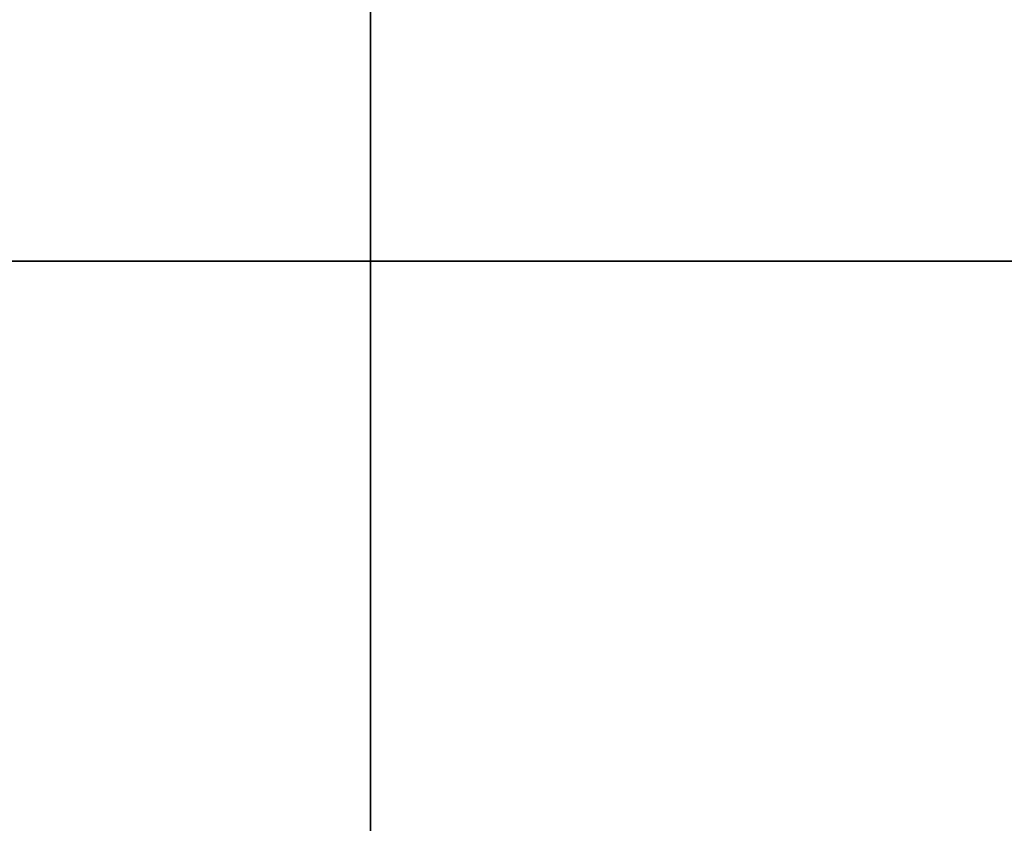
# Model space of a CAD drawing. Header units: millimetres. Extents: x -65 to 65, y -196 to 80.
# Tile 205 of 256: x -0.055 to 0.099, y -179.238 to -179.112. Entities that reach past the tile are written whole.
import ezdxf

# ---------------------------------------------------------------- set-up
doc = ezdxf.new("R2010")
doc.units = ezdxf.units.MM
doc.header["$MEASUREMENT"] = 0
doc.layers.add('IGES level 0', color=7, linetype='Continuous', true_color=0xa0a0a0)

msp = doc.modelspace()

# ---------------------------------------------------------------- linework, layer by layer
at = {"layer": 'IGES level 0'}
for p, q in [((0, -184, 5.85), (0, -80, 5.85)), ((0, -184, -5.85), (0, -80, -5.85)), ((0, -80.5, 4.65), (0, -184, 4.65)), ((0, -80.5, -4.65), (0, -184, -4.65))]:
    msp.add_line(p, q, dxfattribs=at)
at = {"layer": 'IGES level 0', "extrusion": (1.69959e-15, 1, 1.00073e-14)}
msp.add_circle((0, 0, -179.15), 2.8, dxfattribs=at)
at = {"layer": 'IGES level 0', "extrusion": (-2.75738e-15, 1, -9.3752e-15)}
msp.add_arc((0, 0, -179.15), 3.85, 258.54228, 8.99091, dxfattribs=at)

doc.saveas('drawing.dxf')
